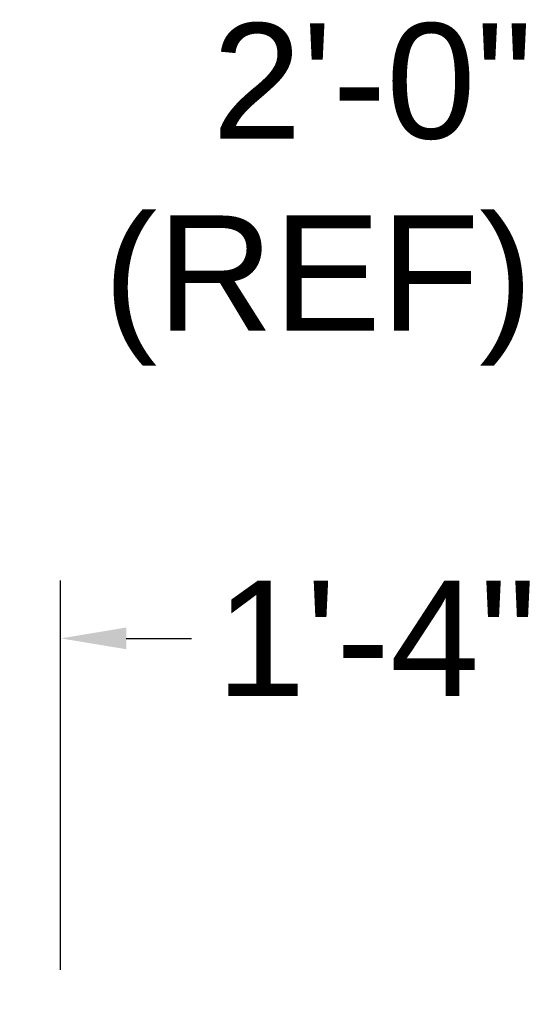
# Model space of a CAD drawing. Header units: inches. Extents: x 170 to 288, y 234 to 248.
# Tile 26 of 192: x 176.898 to 177.307, y 242.469 to 243.27. Entities that reach past the tile are written whole.
import ezdxf
from ezdxf import colors
from ezdxf.entities.mleader import LeaderData, LeaderLine
from ezdxf.math import Vec2, Vec3

# ---------------------------------------------------------------- set-up
doc = ezdxf.new("R2010")
doc.units = ezdxf.units.IN
doc.header["$LTSCALE"] = 0.25
doc.header["$MEASUREMENT"] = 0
doc.layers.add('ANNOTATIONS', color=1, linetype='Continuous')
doc.styles.add('ARIAL', font='arial.ttf', dxfattribs={"height": 0.09375})

msp = doc.modelspace()

# ---------------------------------------------------------------- linework, layer by layer
at = {"layer": 'ANNOTATIONS'}
for p, q in [((176.93148, 242.49738), (176.93148, 242.81408)), ((176.98492, 242.76694), (177.03806, 242.76694))]:
    msp.add_line(p, q, dxfattribs=at)
msp.add_solid([(176.98492, 242.7758), (176.98492, 242.75809), (176.93178, 242.76694)], dxfattribs=at)

# ---------------------------------------------------------------- texts
at = {"layer": 'ANNOTATIONS', "char_height": 0.09375, "attachment_point": 6, "style": 'ARIAL'}
for s, insert in [('2\'-0"\\P(REF)', (177.31556, 243.12787)), ('1\'-4"', (177.31857, 242.76694))]:
    msp.add_mtext(s, dxfattribs=dict(at, insert=insert))

# ---------------------------------------------------------------- leaders
at = {"layer": 'ANNOTATIONS'}
ml = msp.add_multileader_mtext('Standard', dxfattribs=at)
ml.set_content('THREE PHASE\\PCONTROLLER', color=256, style='ARIAL')
ml.set_leader_properties()
ml.build(insert=Vec2(0, 0))
ml.multileader.update_dxf_attribs({"dogleg_length": 0.36, "arrow_head_size": 0.09375})
ctx = ml.context
ctx.base_point, ctx.char_height, ctx.arrow_head_size, ctx.landing_gap_size, ctx.plane_origin = Vec3(175.29778, 242.50429), 0.09375, 0.09375, 0.09, Vec3(177.47389, 242.20732)
ctx.text_align_type = 2
notes = []
notes.append((ctx, [(0, (1, 1, 0), (176.4899, 242.50429), (-1, 0), 0.09796, [(0, [(176.99931, 242.24603)], 0, [])])]))
ctx.mtext.insert, ctx.mtext.alignment, ctx.mtext.flow_direction = Vec3(176.30194, 242.55196), 3, 5
for ctx, leaders in notes:
    for number, flags, end, landing, length, lines in leaders:
        leader = LeaderData()
        leader.index, (leader.has_last_leader_line, leader.has_dogleg_vector, leader.attachment_direction) = number, flags
        leader.last_leader_point, leader.dogleg_vector, leader.dogleg_length = Vec3(end), Vec3(landing), length
        for number, points, colour, breaks in lines:
            line = LeaderLine()
            line.index, line.vertices, line.color, line.breaks = number, Vec3.list(points), colors.encode_raw_color(colour), breaks
            leader.lines.append(line)
        ctx.leaders.append(leader)

doc.saveas('drawing.dxf')
